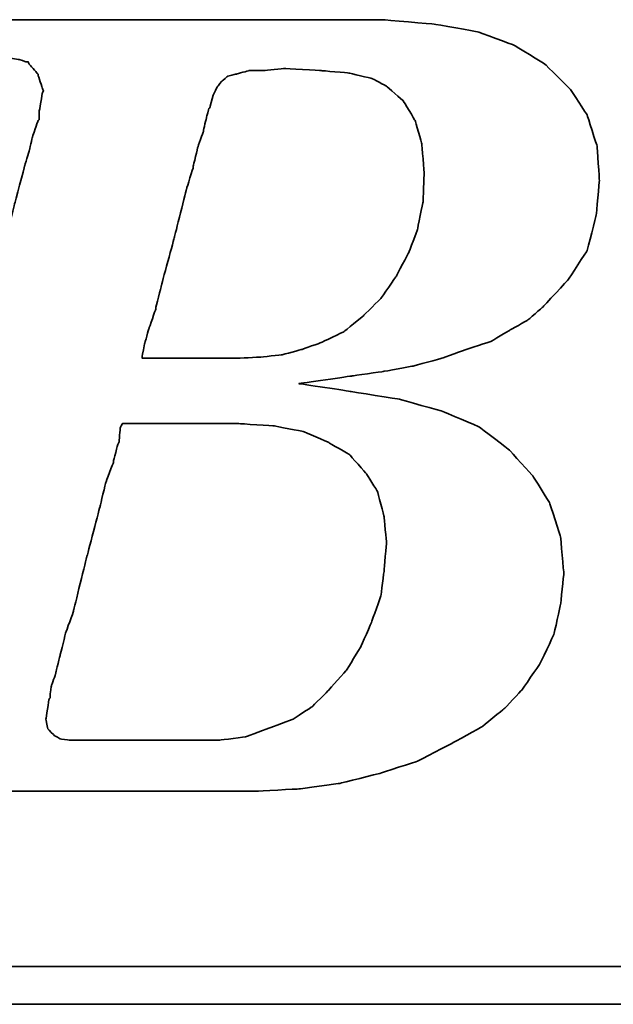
# Model space of a CAD drawing. Header units: millimetres. Extents: x 168 to 547, y 88 to 205.
# Tile 31 of 50: x 422.18 to 424.19, y 125.82 to 129.15. Entities that reach past the tile are written whole.
import ezdxf

# ---------------------------------------------------------------- set-up
doc = ezdxf.new("R2010")
doc.units = ezdxf.units.MM
doc.header["$LTSCALE"] = 0.1
doc.layers.add('DIM', color=4, linetype='CONTINUOUS')
doc.layers.add('layer 1', color=7, linetype='CONTINUOUS')

# ---------------------------------------------------------------- blocks, each defined once
blk = doc.blocks.new('TBI MOTION logo(完整正式版)')
at = {"layer": 'layer 1', "color": 22, "lineweight": 35}
for points, knots in [([(-64.65375, -6.86375), (-64.65375, -6.86375), (-64.84375, -7.29625), (-64.84375, -7.29625), (-64.84375, -7.29625), (-64.84375, -7.29625), (-64.86875, -7.34375), (-64.86875, -7.34375), (-64.86875, -7.34375), (-64.86875, -7.34375), (-64.86875, -7.36875), (-64.86875, -7.36875), (-64.86875, -7.36875), (-64.86875, -7.36875), (-65.15375, -7.65375), (-65.15375, -7.65375), (-65.15375, -7.65375), (-65.15375, -7.65375), (-65.17875, -7.65375), (-65.17875, -7.65375), (-65.17875, -7.65375), (-65.17875, -7.65375), (-65.20375, -7.67875), (-65.20375, -7.67875), (-65.20375, -7.67875), (-65.20375, -7.67875), (-65.58875, -7.87125), (-65.58875, -7.87125), (-65.58875, -7.87125), (-65.58875, -7.87125), (-65.63375, -7.87125), (-65.63375, -7.87125), (-65.63375, -7.87125), (-65.63375, -7.87125), (-65.65875, -7.89375), (-65.65875, -7.89375), (-65.65875, -7.89375), (-65.65875, -7.89375), (-66.09375, -7.94375), (-66.09375, -7.94375), (-66.09375, -7.94375), (-66.09375, -7.94375), (-66.11375, -7.94375), (-66.11375, -7.94375), (-66.11375, -7.94375), (-66.11375, -7.94375), (-66.16375, -7.94375), (-66.16375, -7.94375), (-66.16375, -7.94375), (-66.16375, -7.94375), (-66.30875, -7.94375), (-66.30875, -7.94375), (-66.30875, -7.94375), (-66.30875, -7.94375), (-66.69375, -7.94375), (-66.69375, -7.94375), (-66.69375, -7.94375), (-66.69375, -7.94375), (-67.07375, -7.94375), (-67.07375, -7.94375), (-67.07375, -7.94375), (-67.07375, -7.94375), (-67.12375, -7.94375), (-67.12375, -7.94375), (-67.12375, -7.94375), (-67.12375, -7.94375), (-67.12375, -7.96625), (-67.12375, -7.96625), (-67.12375, -7.96625), (-67.12375, -7.96625), (-67.14875, -7.99125), (-67.14875, -7.99125), (-67.14875, -7.99125), (-67.14875, -7.99125), (-67.24375, -8.34875), (-67.24375, -8.34875), (-67.24375, -8.34875), (-67.24375, -8.34875), (-67.31375, -8.68625), (-67.31375, -8.68625), (-67.31375, -8.68625), (-67.31375, -8.68625), (-67.26875, -8.68625), (-67.26875, -8.68625), (-67.26875, -8.68625), (-67.26875, -8.68625), (-67.07375, -8.68625), (-67.07375, -8.68625), (-67.07375, -8.68625), (-67.07375, -8.68625), (-66.54875, -8.68625), (-66.54875, -8.68625), (-66.54875, -8.68625), (-66.54875, -8.68625), (-65.82625, -8.68625), (-65.82625, -8.68625), (-65.82625, -8.68625), (-65.82625, -8.68625), (-65.01375, -8.68625), (-65.01375, -8.68625), (-65.01375, -8.68625), (-65.01375, -8.68625), (-64.05375, -8.68625), (-64.05375, -8.68625), (-64.05375, -8.68625), (-64.05375, -8.68625), (-62.08375, -8.68625), (-62.08375, -8.68625), (-62.08375, -8.68625), (-62.08375, -8.68625), (-60.06875, -8.68625), (-60.06875, -8.68625), (-60.06875, -8.68625), (-60.06875, -8.68625), (-59.10875, -8.68625), (-59.10875, -8.68625), (-59.10875, -8.68625), (-59.10875, -8.68625), (-58.29375, -8.68625), (-58.29375, -8.68625), (-58.29375, -8.68625), (-58.29375, -8.68625), (-57.57375, -8.68625), (-57.57375, -8.68625), (-57.57375, -8.68625), (-57.57375, -8.68625), (-57.04875, -8.68625), (-57.04875, -8.68625), (-57.04875, -8.68625), (-57.04875, -8.68625), (-56.85375, -8.68625), (-56.85375, -8.68625), (-56.85375, -8.68625), (-56.85375, -8.68625), (-56.70875, -8.68625), (-56.70875, -8.68625), (-56.70875, -8.68625), (-56.70875, -8.68625), (-56.61375, -8.68625), (-56.61375, -8.68625), (-56.61375, -8.68625), (-56.61375, -8.68625), (-56.56875, -8.68625), (-56.56875, -8.68625), (-56.56875, -8.68625), (-56.56875, -8.68625), (-55.65375, -8.63875), (-55.65375, -8.63875), (-55.65375, -8.63875), (-55.65375, -8.63875), (-54.76875, -8.51875), (-54.76875, -8.51875), (-54.76875, -8.51875), (-54.76875, -8.51875), (-53.90375, -8.30375), (-53.90375, -8.30375), (-53.90375, -8.30375), (-53.90375, -8.30375), (-53.08875, -8.03875), (-53.08875, -8.03875), (-53.08875, -8.03875), (-53.08875, -8.03875), (-52.34375, -7.65375), (-52.34375, -7.65375), (-52.34375, -7.65375), (-52.34375, -7.65375), (-51.69875, -7.29625), (-51.69875, -7.29625), (-51.69875, -7.29625), (-51.69875, -7.29625), (-51.21875, -6.91125), (-51.21875, -6.91125), (-51.21875, -6.91125), (-51.21875, -6.91125), (-50.83375, -6.50375), (-50.83375, -6.50375), (-50.83375, -6.50375), (-50.83375, -6.50375), (-50.44875, -5.94875), (-50.44875, -5.94875), (-50.44875, -5.94875), (-50.44875, -5.94875), (-50.13875, -5.30375), (-50.13875, -5.30375), (-50.13875, -5.30375), (-50.13875, -5.30375), (-49.99375, -4.65375), (-49.99375, -4.65375), (-49.99375, -4.65375), (-49.99375, -4.65375), (-49.92375, -3.98375), (-49.92375, -3.98375), (-49.92375, -3.98375), (-49.92375, -3.98375), (-49.99375, -3.19374), (-49.99375, -3.19374), (-49.99375, -3.19374), (-49.99375, -3.19374), (-50.23374, -2.44874), (-50.23374, -2.44874), (-50.23374, -2.44874), (-50.23374, -2.44874), (-50.59375, -1.87374), (-50.59375, -1.87374), (-50.59375, -1.87374), (-50.59375, -1.87374), (-51.09875, -1.31874), (-51.09875, -1.31874), (-51.09875, -1.31874), (-51.09875, -1.31874), (-51.74375, -0.81875), (-51.74375, -0.81875), (-51.74375, -0.81875), (-51.74375, -0.81875), (-52.53875, -0.48125), (-52.53875, -0.48125), (-52.53875, -0.48125), (-52.53875, -0.48125), (-53.47375, -0.21875), (-53.47375, -0.21875), (-53.47375, -0.21875), (-53.47375, -0.21875), (-54.52875, -0.04874), (-54.52875, -0.04874), (-54.52875, -0.04874), (-54.52875, -0.04874), (-55.65375, 0.12125), (-55.65375, 0.12125), (-55.65375, 0.12125), (-55.65375, 0.12125), (-54.50375, 0.28624), (-54.50375, 0.28624), (-54.50375, 0.28624), (-54.50375, 0.28624), (-53.83375, 0.38124), (-53.83375, 0.38124), (-53.83375, 0.38124), (-53.83375, 0.38124), (-53.18375, 0.50125), (-53.18375, 0.50125), (-53.18375, 0.50125), (-53.18375, 0.50125), (-52.55875, 0.66874), (-52.55875, 0.66874), (-52.55875, 0.66874), (-52.55875, 0.66874), (-52.03375, 0.86124), (-52.03375, 0.86124), (-52.03375, 0.86124), (-52.03375, 0.86124), (-51.50374, 1.03124), (-51.50374, 1.03124), (-51.50374, 1.03124), (-51.50374, 1.03124), (-51.09875, 1.27125), (-51.09875, 1.27125), (-51.09875, 1.27125), (-51.09875, 1.27125), (-50.71375, 1.48624), (-50.71375, 1.48624), (-50.71375, 1.48624), (-50.71375, 1.48624), (-50.37625, 1.77625), (-50.37625, 1.77625), (-50.37625, 1.77625), (-50.37625, 1.77625), (-49.82375, 2.37625), (-49.82375, 2.37625), (-49.82375, 2.37625), (-49.82375, 2.37625), (-49.41875, 2.99625), (-49.41875, 2.99625), (-49.41875, 2.99625), (-49.41875, 2.99625), (-49.22375, 3.76625), (-49.22375, 3.76625), (-49.22375, 3.76625), (-49.22375, 3.76625), (-49.15375, 4.50874), (-49.15375, 4.50874), (-49.15375, 4.50874), (-49.15375, 4.50874), (-49.20375, 5.25125), (-49.20375, 5.25125), (-49.20375, 5.25125), (-49.20375, 5.25125), (-49.41875, 5.92625), (-49.41875, 5.92625), (-49.41875, 5.92625), (-49.41875, 5.92625), (-49.77875, 6.47625), (-49.77875, 6.47625), (-49.77875, 6.47625), (-49.77875, 6.47625), (-50.33125, 7.02624), (-50.33125, 7.02624), (-50.33125, 7.02624), (-50.33125, 7.02624), (-51.00125, 7.43625), (-51.00125, 7.43625), (-51.00125, 7.43625), (-51.00125, 7.43625), (-51.79375, 7.72625), (-51.79375, 7.72625), (-51.79375, 7.72625), (-51.79375, 7.72625), (-52.72875, 7.89124), (-52.72875, 7.89124), (-52.72875, 7.89124), (-52.72875, 7.89124), (-53.83375, 7.98625), (-53.83375, 7.98625), (-53.83375, 7.98625), (-53.83375, 7.98625), (-53.92875, 7.98625), (-53.92875, 7.98625), (-53.92875, 7.98625), (-53.92875, 7.98625), (-54.26375, 7.98625), (-54.26375, 7.98625), (-54.26375, 7.98625), (-54.26375, 7.98625), (-54.74375, 7.98625), (-54.74375, 7.98625), (-54.74375, 7.98625), (-54.74375, 7.98625), (-55.36875, 7.98625), (-55.36875, 7.98625), (-55.36875, 7.98625), (-55.36875, 7.98625), (-56.13375, 7.98625), (-56.13375, 7.98625), (-56.13375, 7.98625), (-56.13375, 7.98625), (-56.94875, 7.98625), (-56.94875, 7.98625), (-56.94875, 7.98625), (-56.94875, 7.98625), (-58.77625, 7.98625), (-58.77625, 7.98625), (-58.77625, 7.98625), (-58.77625, 7.98625), (-60.59875, 7.98625), (-60.59875, 7.98625), (-60.59875, 7.98625), (-60.59875, 7.98625), (-61.41375, 7.98625), (-61.41375, 7.98625), (-61.41375, 7.98625), (-61.41375, 7.98625), (-62.17875, 7.98625), (-62.17875, 7.98625), (-62.17875, 7.98625), (-62.17875, 7.98625), (-62.80375, 7.98625), (-62.80375, 7.98625), (-62.80375, 7.98625), (-62.80375, 7.98625), (-63.30625, 7.98625), (-63.30625, 7.98625), (-63.30625, 7.98625), (-63.30625, 7.98625), (-63.57375, 7.98625), (-63.57375, 7.98625), (-63.57375, 7.98625), (-63.57375, 7.98625), (-63.57375, 7.96375), (-63.57375, 7.96375), (-63.57375, 7.96375), (-63.57375, 7.96375), (-63.59875, 7.94125), (-63.59875, 7.94125), (-63.59875, 7.94125), (-63.59875, 7.94125), (-63.69375, 7.55625), (-63.69375, 7.55625), (-63.69375, 7.55625), (-63.69375, 7.55625), (-63.76375, 7.24624), (-63.76375, 7.24624), (-63.76375, 7.24624), (-63.76375, 7.24624), (-63.23875, 7.24624), (-63.23875, 7.24624), (-63.23875, 7.24624), (-63.23875, 7.24624), (-62.75875, 7.24624), (-62.75875, 7.24624), (-62.75875, 7.24624), (-62.75875, 7.24624), (-62.61125, 7.24624), (-62.61125, 7.24624), (-62.61125, 7.24624), (-62.61125, 7.24624), (-62.56625, 7.24624), (-62.56625, 7.24624), (-62.56625, 7.24624), (-62.56625, 7.24624), (-62.22875, 7.24624), (-62.22875, 7.24624), (-62.22875, 7.24624), (-62.22875, 7.24624), (-62.20375, 7.24624), (-62.20375, 7.24624), (-62.20375, 7.24624), (-62.20375, 7.24624), (-62.17875, 7.21875), (-62.17875, 7.21875), (-62.17875, 7.21875), (-62.17875, 7.21875), (-61.96375, 7.17125), (-61.96375, 7.17125), (-61.96375, 7.17125), (-61.96375, 7.17125), (-61.72375, 7.12624), (-61.72375, 7.12624), (-61.72375, 7.12624), (-61.72375, 7.12624), (-61.70375, 7.12624), (-61.70375, 7.12624), (-61.70375, 7.12624), (-61.70375, 7.12624), (-61.55875, 7.07624), (-61.55875, 7.07624), (-61.55875, 7.07624), (-61.55875, 7.07624), (-61.50875, 7.07624), (-61.50875, 7.07624), (-61.50875, 7.07624), (-61.50875, 7.07624), (-61.48375, 7.02624), (-61.48375, 7.02624), (-61.48375, 7.02624), (-61.48375, 7.02624), (-61.31875, 6.83375), (-61.31875, 6.83375), (-61.31875, 6.83375), (-61.31875, 6.83375), (-61.29375, 6.81125), (-61.29375, 6.81125), (-61.29375, 6.81125), (-61.29375, 6.81125), (-61.29375, 6.78625), (-61.29375, 6.78625), (-61.29375, 6.78625), (-61.29375, 6.78625), (-61.19875, 6.50124), (-61.19875, 6.50124), (-61.19875, 6.50124), (-61.19875, 6.50124), (-61.17375, 6.45124), (-61.17375, 6.45124), (-61.17375, 6.45124), (-61.17375, 6.45124), (-61.19875, 6.40625), (-61.19875, 6.40625), (-61.19875, 6.40625), (-61.19875, 6.40625), (-61.26875, 5.99624), (-61.26875, 5.99624), (-61.26875, 5.99624), (-61.26875, 5.99624), (-61.26875, 5.85125), (-61.26875, 5.85125), (-61.26875, 5.85125), (-61.26875, 5.85125), (-61.26875, 5.82625), (-61.26875, 5.82625), (-61.26875, 5.82625), (-61.26875, 5.82625), (-61.29375, 5.80625), (-61.29375, 5.80625), (-61.29375, 5.80625), (-61.29375, 5.80625), (-61.34125, 5.66125), (-61.34125, 5.66125), (-61.34125, 5.66125), (-61.34125, 5.66125), (-61.41375, 5.44625), (-61.41375, 5.44625), (-61.41375, 5.44625), (-61.41375, 5.44625), (-61.48375, 5.15625), (-61.48375, 5.15625), (-61.48375, 5.15625), (-61.48375, 5.15625), (-61.58375, 4.82124), (-61.58375, 4.82124), (-61.58375, 4.82124), (-61.58375, 4.82124), (-61.79875, 4.00375), (-61.79875, 4.00375), (-61.79875, 4.00375), (-61.79875, 4.00375), (-62.05875, 2.99625), (-62.05875, 2.99625), (-62.05875, 2.99625), (-62.05875, 2.99625), (-62.34875, 1.91625), (-62.34875, 1.91625), (-62.34875, 1.91625), (-62.34875, 1.91625), (-62.97375, -0.41124), (-62.97375, -0.41124), (-62.97375, -0.41124), (-62.97375, -0.41124), (-63.59875, -2.75875), (-63.59875, -2.75875), (-63.59875, -2.75875), (-63.59875, -2.75875), (-63.88375, -3.86374), (-63.88375, -3.86374), (-63.88375, -3.86374), (-63.88375, -3.86374), (-64.14875, -4.82374), (-64.14875, -4.82374), (-64.14875, -4.82374), (-64.14875, -4.82374), (-64.36375, -5.64125), (-64.36375, -5.64125), (-64.36375, -5.64125), (-64.36375, -5.64125), (-64.43625, -5.97625), (-64.43625, -5.97625), (-64.43625, -5.97625), (-64.43625, -5.97625), (-64.50875, -6.28625), (-64.50875, -6.28625), (-64.50875, -6.28625), (-64.50875, -6.28625), (-64.50875, -6.30875), (-64.50875, -6.30875), (-64.50875, -6.30875), (-64.50875, -6.30875), (-64.57875, -6.50375), (-64.57875, -6.50375), (-64.57875, -6.50375), (-64.57875, -6.50375), (-64.62875, -6.69625), (-64.62875, -6.69625), (-64.62875, -6.69625), (-64.62875, -6.69625), (-64.62875, -6.76875), (-64.62875, -6.76875), (-64.62875, -6.76875), (-64.62875, -6.76875), (-64.62875, -6.81375), (-64.62875, -6.81375), (-64.62875, -6.81375), (-64.62875, -6.81375), (-64.62875, -6.83875), (-64.62875, -6.83875), (-64.62875, -6.83875), (-64.62875, -6.83875), (-64.65375, -6.86375), (-64.65375, -6.86375)], [0, 0, 0, 0, 0.00719424, 0.00719424, 0.00719424, 0.00719425, 0.01438849, 0.01438849, 0.01438849, 0.0143885, 0.02158273, 0.02158273, 0.02158273, 0.02158274, 0.02877698, 0.02877698, 0.02877698, 0.02877699, 0.03597122, 0.03597122, 0.03597122, 0.03597123, 0.04316547, 0.04316547, 0.04316547, 0.04316548, 0.05035971, 0.05035971, 0.05035971, 0.05035972, 0.05755396, 0.05755396, 0.05755396, 0.05755397, 0.0647482, 0.0647482, 0.0647482, 0.06474821, 0.07194245, 0.07194245, 0.07194245, 0.07194246, 0.07913669, 0.07913669, 0.07913669, 0.0791367, 0.08633094, 0.08633094, 0.08633094, 0.08633095, 0.09352518, 0.09352518, 0.09352518, 0.09352519, 0.10071942, 0.10071942, 0.10071942, 0.10071943, 0.10791367, 0.10791367, 0.10791367, 0.10791368, 0.11510791, 0.11510791, 0.11510791, 0.11510792, 0.12230216, 0.12230216, 0.12230216, 0.12230217, 0.1294964, 0.1294964, 0.1294964, 0.12949641, 0.13669065, 0.13669065, 0.13669065, 0.13669066, 0.14388489, 0.14388489, 0.14388489, 0.1438849, 0.15107914, 0.15107914, 0.15107914, 0.15107915, 0.15827338, 0.15827338, 0.15827338, 0.15827339, 0.16546763, 0.16546763, 0.16546763, 0.16546764, 0.17266187, 0.17266187, 0.17266187, 0.17266188, 0.17985612, 0.17985612, 0.17985612, 0.17985613, 0.18705036, 0.18705036, 0.18705036, 0.18705037, 0.1942446, 0.1942446, 0.1942446, 0.19424461, 0.20143885, 0.20143885, 0.20143885, 0.20143886, 0.20863309, 0.20863309, 0.20863309, 0.2086331, 0.21582734, 0.21582734, 0.21582734, 0.21582735, 0.22302158, 0.22302158, 0.22302158, 0.22302159, 0.23021583, 0.23021583, 0.23021583, 0.23021584, 0.23741007, 0.23741007, 0.23741007, 0.23741008, 0.24460432, 0.24460432, 0.24460432, 0.24460433, 0.25179856, 0.25179856, 0.25179856, 0.25179857, 0.25899281, 0.25899281, 0.25899281, 0.25899282, 0.26618705, 0.26618705, 0.26618705, 0.26618706, 0.27338129, 0.27338129, 0.27338129, 0.2733813, 0.28057554, 0.28057554, 0.28057554, 0.28057555, 0.28776978, 0.28776978, 0.28776978, 0.28776979, 0.29496403, 0.29496403, 0.29496403, 0.29496404, 0.30215827, 0.30215827, 0.30215827, 0.30215828, 0.30935252, 0.30935252, 0.30935252, 0.30935253, 0.31654676, 0.31654676, 0.31654676, 0.31654677, 0.32374101, 0.32374101, 0.32374101, 0.32374102, 0.33093525, 0.33093525, 0.33093525, 0.33093526, 0.3381295, 0.3381295, 0.3381295, 0.33812951, 0.34532374, 0.34532374, 0.34532374, 0.34532375, 0.35251799, 0.35251799, 0.35251799, 0.352518, 0.35971223, 0.35971223, 0.35971223, 0.35971224, 0.36690647, 0.36690647, 0.36690647, 0.36690648, 0.37410072, 0.37410072, 0.37410072, 0.37410073, 0.38129496, 0.38129496, 0.38129496, 0.38129497, 0.38848921, 0.38848921, 0.38848921, 0.38848922, 0.39568345, 0.39568345, 0.39568345, 0.39568346, 0.4028777, 0.4028777, 0.4028777, 0.40287771, 0.41007194, 0.41007194, 0.41007194, 0.41007195, 0.41726619, 0.41726619, 0.41726619, 0.4172662, 0.42446043, 0.42446043, 0.42446043, 0.42446044, 0.43165468, 0.43165468, 0.43165468, 0.43165469, 0.43884892, 0.43884892, 0.43884892, 0.43884893, 0.44604317, 0.44604317, 0.44604317, 0.44604318, 0.45323741, 0.45323741, 0.45323741, 0.45323742, 0.46043165, 0.46043165, 0.46043165, 0.46043166, 0.4676259, 0.4676259, 0.4676259, 0.46762591, 0.47482014, 0.47482014, 0.47482014, 0.47482015, 0.48201439, 0.48201439, 0.48201439, 0.4820144, 0.48920863, 0.48920863, 0.48920863, 0.48920864, 0.49640288, 0.49640288, 0.49640288, 0.49640289, 0.50359712, 0.50359712, 0.50359712, 0.50359713, 0.51079137, 0.51079137, 0.51079137, 0.51079138, 0.51798561, 0.51798561, 0.51798561, 0.51798562, 0.52517986, 0.52517986, 0.52517986, 0.52517987, 0.5323741, 0.5323741, 0.5323741, 0.53237411, 0.53956835, 0.53956835, 0.53956835, 0.53956836, 0.54676259, 0.54676259, 0.54676259, 0.5467626, 0.55395683, 0.55395683, 0.55395683, 0.55395684, 0.56115108, 0.56115108, 0.56115108, 0.56115109, 0.56834532, 0.56834532, 0.56834532, 0.56834533, 0.57553957, 0.57553957, 0.57553957, 0.57553958, 0.58273381, 0.58273381, 0.58273381, 0.58273382, 0.58992806, 0.58992806, 0.58992806, 0.58992807, 0.5971223, 0.5971223, 0.5971223, 0.59712231, 0.60431655, 0.60431655, 0.60431655, 0.60431656, 0.61151079, 0.61151079, 0.61151079, 0.6115108, 0.61870504, 0.61870504, 0.61870504, 0.61870505, 0.62589928, 0.62589928, 0.62589928, 0.62589929, 0.63309353, 0.63309353, 0.63309353, 0.63309354, 0.64028777, 0.64028777, 0.64028777, 0.64028778, 0.64748201, 0.64748201, 0.64748201, 0.64748202, 0.65467626, 0.65467626, 0.65467626, 0.65467627, 0.6618705, 0.6618705, 0.6618705, 0.66187051, 0.66906475, 0.66906475, 0.66906475, 0.66906476, 0.67625899, 0.67625899, 0.67625899, 0.676259, 0.68345324, 0.68345324, 0.68345324, 0.68345325, 0.69064748, 0.69064748, 0.69064748, 0.69064749, 0.69784173, 0.69784173, 0.69784173, 0.69784174, 0.70503597, 0.70503597, 0.70503597, 0.70503598, 0.71223022, 0.71223022, 0.71223022, 0.71223023, 0.71942446, 0.71942446, 0.71942446, 0.71942447, 0.72661871, 0.72661871, 0.72661871, 0.72661872, 0.73381295, 0.73381295, 0.73381295, 0.73381296, 0.74100719, 0.74100719, 0.74100719, 0.7410072, 0.74820144, 0.74820144, 0.74820144, 0.74820145, 0.75539568, 0.75539568, 0.75539568, 0.75539569, 0.76258993, 0.76258993, 0.76258993, 0.76258994, 0.76978417, 0.76978417, 0.76978417, 0.76978418, 0.77697842, 0.77697842, 0.77697842, 0.77697843, 0.78417266, 0.78417266, 0.78417266, 0.78417267, 0.79136691, 0.79136691, 0.79136691, 0.79136692, 0.79856115, 0.79856115, 0.79856115, 0.79856116, 0.8057554, 0.8057554, 0.8057554, 0.80575541, 0.81294964, 0.81294964, 0.81294964, 0.81294965, 0.82014388, 0.82014388, 0.82014388, 0.82014389, 0.82733813, 0.82733813, 0.82733813, 0.82733814, 0.83453237, 0.83453237, 0.83453237, 0.83453238, 0.84172662, 0.84172662, 0.84172662, 0.84172663, 0.84892086, 0.84892086, 0.84892086, 0.84892087, 0.85611511, 0.85611511, 0.85611511, 0.85611512, 0.86330935, 0.86330935, 0.86330935, 0.86330936, 0.8705036, 0.8705036, 0.8705036, 0.87050361, 0.87769784, 0.87769784, 0.87769784, 0.87769785, 0.88489209, 0.88489209, 0.88489209, 0.8848921, 0.89208633, 0.89208633, 0.89208633, 0.89208634, 0.89928058, 0.89928058, 0.89928058, 0.89928059, 0.90647482, 0.90647482, 0.90647482, 0.90647483, 0.91366906, 0.91366906, 0.91366906, 0.91366907, 0.92086331, 0.92086331, 0.92086331, 0.92086332, 0.92805755, 0.92805755, 0.92805755, 0.92805756, 0.9352518, 0.9352518, 0.9352518, 0.93525181, 0.94244604, 0.94244604, 0.94244604, 0.94244605, 0.94964029, 0.94964029, 0.94964029, 0.9496403, 0.95683453, 0.95683453, 0.95683453, 0.95683454, 0.96402878, 0.96402878, 0.96402878, 0.96402879, 0.97122302, 0.97122302, 0.97122302, 0.97122303, 0.97841727, 0.97841727, 0.97841727, 0.97841728, 0.98561151, 0.98561151, 0.98561151, 0.98561152, 0.99280576, 0.99280576, 0.99280576, 0.99280577, 1, 1, 1, 1]), ([(-57.50375, 6.35625), (-57.50375, 6.35625), (-57.57375, 6.11625), (-57.57375, 6.11625), (-57.57375, 6.11625), (-57.57375, 6.11625), (-57.57375, 6.09125), (-57.57375, 6.09125), (-57.57375, 6.09125), (-57.57375, 6.09125), (-57.59875, 6.06625), (-57.59875, 6.06625), (-57.59875, 6.06625), (-57.59875, 6.06625), (-57.64875, 5.87625), (-57.64875, 5.87625), (-57.64875, 5.87625), (-57.64875, 5.87625), (-57.71875, 5.58875), (-57.71875, 5.58875), (-57.71875, 5.58875), (-57.71875, 5.58875), (-57.71875, 5.56625), (-57.71875, 5.56625), (-57.71875, 5.56625), (-57.71875, 5.56625), (-57.83875, 5.23125), (-57.83875, 5.23125), (-57.83875, 5.23125), (-57.83875, 5.23125), (-57.93625, 4.82124), (-57.93625, 4.82124), (-57.93625, 4.82124), (-57.93625, 4.82124), (-57.93625, 4.79624), (-57.93625, 4.79624), (-57.93625, 4.79624), (-57.93625, 4.79624), (-58.07875, 4.34125), (-58.07875, 4.34125), (-58.07875, 4.34125), (-58.07875, 4.34125), (-58.34375, 3.28625), (-58.34375, 3.28625), (-58.34375, 3.28625), (-58.34375, 3.28625), (-58.62875, 2.23124), (-58.62875, 2.23124), (-58.62875, 2.23124), (-58.62875, 2.23124), (-58.74875, 1.75125), (-58.74875, 1.75125), (-58.74875, 1.75125), (-58.74875, 1.75125), (-58.74875, 1.72625), (-58.74875, 1.72625), (-58.74875, 1.72625), (-58.74875, 1.72625), (-58.89375, 1.31625), (-58.89375, 1.31625), (-58.89375, 1.31625), (-58.89375, 1.31625), (-58.98875, 0.98124), (-58.98875, 0.98124), (-58.98875, 0.98124), (-58.98875, 0.98124), (-59.03875, 0.71625), (-59.03875, 0.71625), (-59.03875, 0.71625), (-59.03875, 0.71625), (-59.03875, 0.66874), (-59.03875, 0.66874), (-59.03875, 0.66874), (-59.03875, 0.66874), (-58.91875, 0.66874), (-58.91875, 0.66874), (-58.91875, 0.66874), (-58.91875, 0.66874), (-58.53375, 0.66874), (-58.53375, 0.66874), (-58.53375, 0.66874), (-58.53375, 0.66874), (-58.10375, 0.66874), (-58.10375, 0.66874), (-58.10375, 0.66874), (-58.10375, 0.66874), (-57.66875, 0.66874), (-57.66875, 0.66874), (-57.66875, 0.66874), (-57.66875, 0.66874), (-57.33375, 0.66874), (-57.33375, 0.66874), (-57.33375, 0.66874), (-57.33375, 0.66874), (-57.09375, 0.66874), (-57.09375, 0.66874), (-57.09375, 0.66874), (-57.09375, 0.66874), (-56.99875, 0.66874), (-56.99875, 0.66874), (-56.99875, 0.66874), (-56.99875, 0.66874), (-56.49375, 0.69374), (-56.49375, 0.69374), (-56.49375, 0.69374), (-56.49375, 0.69374), (-56.01375, 0.74374), (-56.01375, 0.74374), (-56.01375, 0.74374), (-56.01375, 0.74374), (-55.58375, 0.86124), (-55.58375, 0.86124), (-55.58375, 0.86124), (-55.58375, 0.86124), (-55.17375, 1.00624), (-55.17375, 1.00624), (-55.17375, 1.00624), (-55.17375, 1.00624), (-54.67375, 1.24625), (-54.67375, 1.24625), (-54.67375, 1.24625), (-54.67375, 1.24625), (-54.26375, 1.58124), (-54.26375, 1.58124), (-54.26375, 1.58124), (-54.26375, 1.58124), (-53.87875, 1.96374), (-53.87875, 1.96374), (-53.87875, 1.96374), (-53.87875, 1.96374), (-53.54375, 2.44625), (-53.54375, 2.44625), (-53.54375, 2.44625), (-53.54375, 2.44625), (-53.27875, 2.95125), (-53.27875, 2.95125), (-53.27875, 2.95125), (-53.27875, 2.95125), (-53.08875, 3.45124), (-53.08875, 3.45124), (-53.08875, 3.45124), (-53.08875, 3.45124), (-52.96875, 4.05124), (-52.96875, 4.05124), (-52.96875, 4.05124), (-52.96875, 4.05124), (-52.94375, 4.65125), (-52.94375, 4.65125), (-52.94375, 4.65125), (-52.94375, 4.65125), (-52.99375, 5.30125), (-52.99375, 5.30125), (-52.99375, 5.30125), (-52.99375, 5.30125), (-53.13875, 5.80625), (-53.13875, 5.80625), (-53.13875, 5.80625), (-53.13875, 5.80625), (-53.39875, 6.23625), (-53.39875, 6.23625), (-53.39875, 6.23625), (-53.39875, 6.23625), (-53.75875, 6.54875), (-53.75875, 6.54875), (-53.75875, 6.54875), (-53.75875, 6.54875), (-54.07375, 6.71625), (-54.07375, 6.71625), (-54.07375, 6.71625), (-54.07375, 6.71625), (-54.57375, 6.83375), (-54.57375, 6.83375), (-54.57375, 6.83375), (-54.57375, 6.83375), (-55.17375, 6.88625), (-55.17375, 6.88625), (-55.17375, 6.88625), (-55.17375, 6.88625), (-55.96875, 6.93125), (-55.96875, 6.93125), (-55.96875, 6.93125), (-55.96875, 6.93125), (-56.39875, 6.88625), (-56.39875, 6.88625), (-56.39875, 6.88625), (-56.39875, 6.88625), (-56.42125, 6.88625), (-56.42125, 6.88625), (-56.42125, 6.88625), (-56.42125, 6.88625), (-56.73375, 6.88625), (-56.73375, 6.88625), (-56.73375, 6.88625), (-56.73375, 6.88625), (-56.99875, 6.81125), (-56.99875, 6.81125), (-56.99875, 6.81125), (-56.99875, 6.81125), (-57.02375, 6.81125), (-57.02375, 6.81125), (-57.02375, 6.81125), (-57.02375, 6.81125), (-57.18875, 6.76625), (-57.18875, 6.76625), (-57.18875, 6.76625), (-57.18875, 6.76625), (-57.30875, 6.66625), (-57.30875, 6.66625), (-57.30875, 6.66625), (-57.30875, 6.66625), (-57.40875, 6.54875), (-57.40875, 6.54875), (-57.40875, 6.54875), (-57.40875, 6.54875), (-57.50375, 6.35625), (-57.50375, 6.35625)], [0, 0, 0, 0, 0.01851852, 0.01851852, 0.01851852, 0.01851853, 0.03703704, 0.03703704, 0.03703704, 0.03703705, 0.05555556, 0.05555556, 0.05555556, 0.05555557, 0.07407407, 0.07407407, 0.07407407, 0.07407408, 0.09259259, 0.09259259, 0.09259259, 0.0925926, 0.11111111, 0.11111111, 0.11111111, 0.11111112, 0.12962963, 0.12962963, 0.12962963, 0.12962964, 0.14814815, 0.14814815, 0.14814815, 0.14814816, 0.16666667, 0.16666667, 0.16666667, 0.16666668, 0.18518519, 0.18518519, 0.18518519, 0.1851852, 0.2037037, 0.2037037, 0.2037037, 0.20370371, 0.22222222, 0.22222222, 0.22222222, 0.22222223, 0.24074074, 0.24074074, 0.24074074, 0.24074075, 0.25925926, 0.25925926, 0.25925926, 0.25925927, 0.27777778, 0.27777778, 0.27777778, 0.27777779, 0.2962963, 0.2962963, 0.2962963, 0.29629631, 0.31481481, 0.31481481, 0.31481481, 0.31481482, 0.33333333, 0.33333333, 0.33333333, 0.33333334, 0.35185185, 0.35185185, 0.35185185, 0.35185186, 0.37037037, 0.37037037, 0.37037037, 0.37037038, 0.38888889, 0.38888889, 0.38888889, 0.3888889, 0.40740741, 0.40740741, 0.40740741, 0.40740742, 0.42592593, 0.42592593, 0.42592593, 0.42592594, 0.44444444, 0.44444444, 0.44444444, 0.44444445, 0.46296296, 0.46296296, 0.46296296, 0.46296297, 0.48148148, 0.48148148, 0.48148148, 0.48148149, 0.5, 0.5, 0.5, 0.50000001, 0.51851852, 0.51851852, 0.51851852, 0.51851853, 0.53703704, 0.53703704, 0.53703704, 0.53703705, 0.55555556, 0.55555556, 0.55555556, 0.55555557, 0.57407407, 0.57407407, 0.57407407, 0.57407408, 0.59259259, 0.59259259, 0.59259259, 0.5925926, 0.61111111, 0.61111111, 0.61111111, 0.61111112, 0.62962963, 0.62962963, 0.62962963, 0.62962964, 0.64814815, 0.64814815, 0.64814815, 0.64814816, 0.66666667, 0.66666667, 0.66666667, 0.66666668, 0.68518519, 0.68518519, 0.68518519, 0.6851852, 0.7037037, 0.7037037, 0.7037037, 0.70370371, 0.72222222, 0.72222222, 0.72222222, 0.72222223, 0.74074074, 0.74074074, 0.74074074, 0.74074075, 0.75925926, 0.75925926, 0.75925926, 0.75925927, 0.77777778, 0.77777778, 0.77777778, 0.77777779, 0.7962963, 0.7962963, 0.7962963, 0.79629631, 0.81481481, 0.81481481, 0.81481481, 0.81481482, 0.83333333, 0.83333333, 0.83333333, 0.83333334, 0.85185185, 0.85185185, 0.85185185, 0.85185186, 0.87037037, 0.87037037, 0.87037037, 0.87037038, 0.88888889, 0.88888889, 0.88888889, 0.8888889, 0.90740741, 0.90740741, 0.90740741, 0.90740742, 0.92592593, 0.92592593, 0.92592593, 0.92592594, 0.94444444, 0.94444444, 0.94444444, 0.94444445, 0.96296296, 0.96296296, 0.96296296, 0.96296297, 0.98148148, 0.98148148, 0.98148148, 0.98148149, 1, 1, 1, 1]), ([(-61.03125, -6.57375), (-61.03125, -6.57375), (-61.03125, -6.67125), (-61.03125, -6.67125), (-61.03125, -6.67125), (-61.03125, -6.67125), (-61.05375, -6.69625), (-61.05375, -6.69625), (-61.05375, -6.69625), (-61.05375, -6.69625), (-61.12375, -7.12875), (-61.12375, -7.12875), (-61.12375, -7.12875), (-61.12375, -7.12875), (-61.07875, -7.34375), (-61.07875, -7.34375), (-61.07875, -7.34375), (-61.07875, -7.34375), (-60.93375, -7.48875), (-60.93375, -7.48875), (-60.93375, -7.48875), (-60.93375, -7.48875), (-60.81375, -7.55625), (-60.81375, -7.55625), (-60.81375, -7.55625), (-60.81375, -7.55625), (-60.62375, -7.58375), (-60.62375, -7.58375), (-60.62375, -7.58375), (-60.62375, -7.58375), (-60.30875, -7.58375), (-60.30875, -7.58375), (-60.30875, -7.58375), (-60.30875, -7.58375), (-59.97375, -7.58375), (-59.97375, -7.58375), (-59.97375, -7.58375), (-59.97375, -7.58375), (-59.87875, -7.58375), (-59.87875, -7.58375), (-59.87875, -7.58375), (-59.87875, -7.58375), (-59.63625, -7.58375), (-59.63625, -7.58375), (-59.63625, -7.58375), (-59.63625, -7.58375), (-58.96875, -7.58375), (-58.96875, -7.58375), (-58.96875, -7.58375), (-58.96875, -7.58375), (-58.29375, -7.58375), (-58.29375, -7.58375), (-58.29375, -7.58375), (-58.29375, -7.58375), (-58.05375, -7.58375), (-58.05375, -7.58375), (-58.05375, -7.58375), (-58.05375, -7.58375), (-57.98375, -7.58375), (-57.98375, -7.58375), (-57.98375, -7.58375), (-57.98375, -7.58375), (-57.35875, -7.58375), (-57.35875, -7.58375), (-57.35875, -7.58375), (-57.35875, -7.58375), (-56.78375, -7.50875), (-56.78375, -7.50875), (-56.78375, -7.50875), (-56.78375, -7.50875), (-56.27875, -7.31875), (-56.27875, -7.31875), (-56.27875, -7.31875), (-56.27875, -7.31875), (-55.77375, -7.12875), (-55.77375, -7.12875), (-55.77375, -7.12875), (-55.77375, -7.12875), (-55.36875, -6.86375), (-55.36875, -6.86375), (-55.36875, -6.86375), (-55.36875, -6.86375), (-55.00875, -6.50375), (-55.00875, -6.50375), (-55.00875, -6.50375), (-55.00875, -6.50375), (-54.62375, -6.06875), (-54.62375, -6.06875), (-54.62375, -6.06875), (-54.62375, -6.06875), (-54.31375, -5.56875), (-54.31375, -5.56875), (-54.31375, -5.56875), (-54.31375, -5.56875), (-54.07375, -5.01625), (-54.07375, -5.01625), (-54.07375, -5.01625), (-54.07375, -5.01625), (-53.87875, -4.46374), (-53.87875, -4.46374), (-53.87875, -4.46374), (-53.87875, -4.46374), (-53.80875, -3.91375), (-53.80875, -3.91375), (-53.80875, -3.91375), (-53.80875, -3.91375), (-53.75875, -3.31375), (-53.75875, -3.31375), (-53.75875, -3.31375), (-53.75875, -3.31375), (-53.80875, -2.75875), (-53.80875, -2.75875), (-53.80875, -2.75875), (-53.80875, -2.75875), (-53.95375, -2.20875), (-53.95375, -2.20875), (-53.95375, -2.20875), (-53.95375, -2.20875), (-54.19375, -1.82625), (-54.19375, -1.82625), (-54.19375, -1.82625), (-54.19375, -1.82625), (-54.55375, -1.41875), (-54.55375, -1.41875), (-54.55375, -1.41875), (-54.55375, -1.41875), (-55.00875, -1.15125), (-55.00875, -1.15125), (-55.00875, -1.15125), (-55.00875, -1.15125), (-55.56125, -0.91375), (-55.56125, -0.91375), (-55.56125, -0.91375), (-55.56125, -0.91375), (-56.18125, -0.79375), (-56.18125, -0.79375), (-56.18125, -0.79375), (-56.18125, -0.79375), (-56.94875, -0.74374), (-56.94875, -0.74374), (-56.94875, -0.74374), (-56.94875, -0.74374), (-56.99875, -0.74374), (-56.99875, -0.74374), (-56.99875, -0.74374), (-56.99875, -0.74374), (-57.09375, -0.74374), (-57.09375, -0.74374), (-57.09375, -0.74374), (-57.09375, -0.74374), (-57.38375, -0.74374), (-57.38375, -0.74374), (-57.38375, -0.74374), (-57.38375, -0.74374), (-57.76875, -0.74374), (-57.76875, -0.74374), (-57.76875, -0.74374), (-57.76875, -0.74374), (-58.24625, -0.74374), (-58.24625, -0.74374), (-58.24625, -0.74374), (-58.24625, -0.74374), (-58.72875, -0.74374), (-58.72875, -0.74374), (-58.72875, -0.74374), (-58.72875, -0.74374), (-59.20875, -0.74374), (-59.20875, -0.74374), (-59.20875, -0.74374), (-59.20875, -0.74374), (-59.46875, -0.74374), (-59.46875, -0.74374), (-59.46875, -0.74374), (-59.46875, -0.74374), (-59.51625, -0.83875), (-59.51625, -0.83875), (-59.51625, -0.83875), (-59.51625, -0.83875), (-59.54375, -1.15125), (-59.54375, -1.15125), (-59.54375, -1.15125), (-59.54375, -1.15125), (-59.56375, -1.17874), (-59.56375, -1.17874), (-59.56375, -1.17874), (-59.56375, -1.17874), (-59.66375, -1.55875), (-59.66375, -1.55875), (-59.66375, -1.55875), (-59.66375, -1.55875), (-59.66375, -1.58375), (-59.66375, -1.58375), (-59.66375, -1.58375), (-59.66375, -1.58375), (-59.82875, -2.01874), (-59.82875, -2.01874), (-59.82875, -2.01874), (-59.82875, -2.01874), (-59.94875, -2.52125), (-59.94875, -2.52125), (-59.94875, -2.52125), (-59.94875, -2.52125), (-60.23875, -3.62375), (-60.23875, -3.62375), (-60.23875, -3.62375), (-60.23875, -3.62375), (-60.52375, -4.77624), (-60.52375, -4.77624), (-60.52375, -4.77624), (-60.52375, -4.77624), (-60.52375, -4.79874), (-60.52375, -4.79874), (-60.52375, -4.79874), (-60.52375, -4.79874), (-60.69125, -5.25375), (-60.69125, -5.25375), (-60.69125, -5.25375), (-60.69125, -5.25375), (-60.81375, -5.73625), (-60.81375, -5.73625), (-60.81375, -5.73625), (-60.81375, -5.73625), (-60.90875, -6.11875), (-60.90875, -6.11875), (-60.90875, -6.11875), (-60.90875, -6.11875), (-60.90875, -6.14375), (-60.90875, -6.14375), (-60.90875, -6.14375), (-60.90875, -6.14375), (-61.00375, -6.40875), (-61.00375, -6.40875), (-61.00375, -6.40875), (-61.00375, -6.40875), (-61.03125, -6.57375), (-61.03125, -6.57375)], [0, 0, 0, 0, 0.01694915, 0.01694915, 0.01694915, 0.01694916, 0.03389831, 0.03389831, 0.03389831, 0.03389832, 0.05084746, 0.05084746, 0.05084746, 0.05084747, 0.06779661, 0.06779661, 0.06779661, 0.06779662, 0.08474576, 0.08474576, 0.08474576, 0.08474577, 0.10169492, 0.10169492, 0.10169492, 0.10169493, 0.11864407, 0.11864407, 0.11864407, 0.11864408, 0.13559322, 0.13559322, 0.13559322, 0.13559323, 0.15254237, 0.15254237, 0.15254237, 0.15254238, 0.16949153, 0.16949153, 0.16949153, 0.16949154, 0.18644068, 0.18644068, 0.18644068, 0.18644069, 0.20338983, 0.20338983, 0.20338983, 0.20338984, 0.22033898, 0.22033898, 0.22033898, 0.22033899, 0.23728814, 0.23728814, 0.23728814, 0.23728815, 0.25423729, 0.25423729, 0.25423729, 0.2542373, 0.27118644, 0.27118644, 0.27118644, 0.27118645, 0.28813559, 0.28813559, 0.28813559, 0.2881356, 0.30508475, 0.30508475, 0.30508475, 0.30508476, 0.3220339, 0.3220339, 0.3220339, 0.32203391, 0.33898305, 0.33898305, 0.33898305, 0.33898306, 0.3559322, 0.3559322, 0.3559322, 0.35593221, 0.37288136, 0.37288136, 0.37288136, 0.37288137, 0.38983051, 0.38983051, 0.38983051, 0.38983052, 0.40677966, 0.40677966, 0.40677966, 0.40677967, 0.42372881, 0.42372881, 0.42372881, 0.42372882, 0.44067797, 0.44067797, 0.44067797, 0.44067798, 0.45762712, 0.45762712, 0.45762712, 0.45762713, 0.47457627, 0.47457627, 0.47457627, 0.47457628, 0.49152542, 0.49152542, 0.49152542, 0.49152543, 0.50847458, 0.50847458, 0.50847458, 0.50847459, 0.52542373, 0.52542373, 0.52542373, 0.52542374, 0.54237288, 0.54237288, 0.54237288, 0.54237289, 0.55932203, 0.55932203, 0.55932203, 0.55932204, 0.57627119, 0.57627119, 0.57627119, 0.5762712, 0.59322034, 0.59322034, 0.59322034, 0.59322035, 0.61016949, 0.61016949, 0.61016949, 0.6101695, 0.62711864, 0.62711864, 0.62711864, 0.62711865, 0.6440678, 0.6440678, 0.6440678, 0.64406781, 0.66101695, 0.66101695, 0.66101695, 0.66101696, 0.6779661, 0.6779661, 0.6779661, 0.67796611, 0.69491525, 0.69491525, 0.69491525, 0.69491526, 0.71186441, 0.71186441, 0.71186441, 0.71186442, 0.72881356, 0.72881356, 0.72881356, 0.72881357, 0.74576271, 0.74576271, 0.74576271, 0.74576272, 0.76271186, 0.76271186, 0.76271186, 0.76271187, 0.77966102, 0.77966102, 0.77966102, 0.77966103, 0.79661017, 0.79661017, 0.79661017, 0.79661018, 0.81355932, 0.81355932, 0.81355932, 0.81355933, 0.83050847, 0.83050847, 0.83050847, 0.83050848, 0.84745763, 0.84745763, 0.84745763, 0.84745764, 0.86440678, 0.86440678, 0.86440678, 0.86440679, 0.88135593, 0.88135593, 0.88135593, 0.88135594, 0.89830508, 0.89830508, 0.89830508, 0.89830509, 0.91525424, 0.91525424, 0.91525424, 0.91525425, 0.93220339, 0.93220339, 0.93220339, 0.9322034, 0.94915254, 0.94915254, 0.94915254, 0.94915255, 0.96610169, 0.96610169, 0.96610169, 0.9661017, 0.98305085, 0.98305085, 0.98305085, 0.98305086, 1, 1, 1, 1]), ([(75.90875, -9.47875), (75.90875, -9.47875), (75.90875, -12.28625), (75.90875, -12.28625), (75.90875, -12.28625), (75.90875, -12.28625), (75.90875, -12.47875), (75.90875, -12.47875), (75.90875, -12.47875), (75.90875, -12.47875), (75.71625, -12.47875), (75.71625, -12.47875), (75.71625, -12.47875), (75.71625, -12.47875), (-88.32875, -12.47875), (-88.32875, -12.47875), (-88.32875, -12.47875), (-88.32875, -12.47875), (-88.32875, -13.29375), (-88.32875, -13.29375), (-88.32875, -13.29375), (-88.32875, -13.29375), (82.89125, -13.29375), (82.89125, -13.29375), (82.89125, -13.29375), (82.89125, -13.29375), (75.90875, -9.47875), (75.90875, -9.47875)], [0, 0, 0, 0, 0.14285714, 0.14285714, 0.14285714, 0.14285715, 0.28571429, 0.28571429, 0.28571429, 0.2857143, 0.42857143, 0.42857143, 0.42857143, 0.42857144, 0.57142857, 0.57142857, 0.57142857, 0.57142858, 0.71428571, 0.71428571, 0.71428571, 0.71428572, 0.85714286, 0.85714286, 0.85714286, 0.85714287, 1, 1, 1, 1])]:
    blk.add_open_spline(points, degree=3, knots=knots, dxfattribs=at)

msp = doc.modelspace()

# ---------------------------------------------------------------- block references
at = {"layer": 'DIM', "color": 0, "xscale": 0.1563722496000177, "yscale": 0.1563722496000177, "zscale": 0.1563722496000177}
msp.add_blockref('TBI MOTION logo(完整正式版)', (431.83, 127.9037), dxfattribs=at)

doc.saveas('drawing.dxf')
